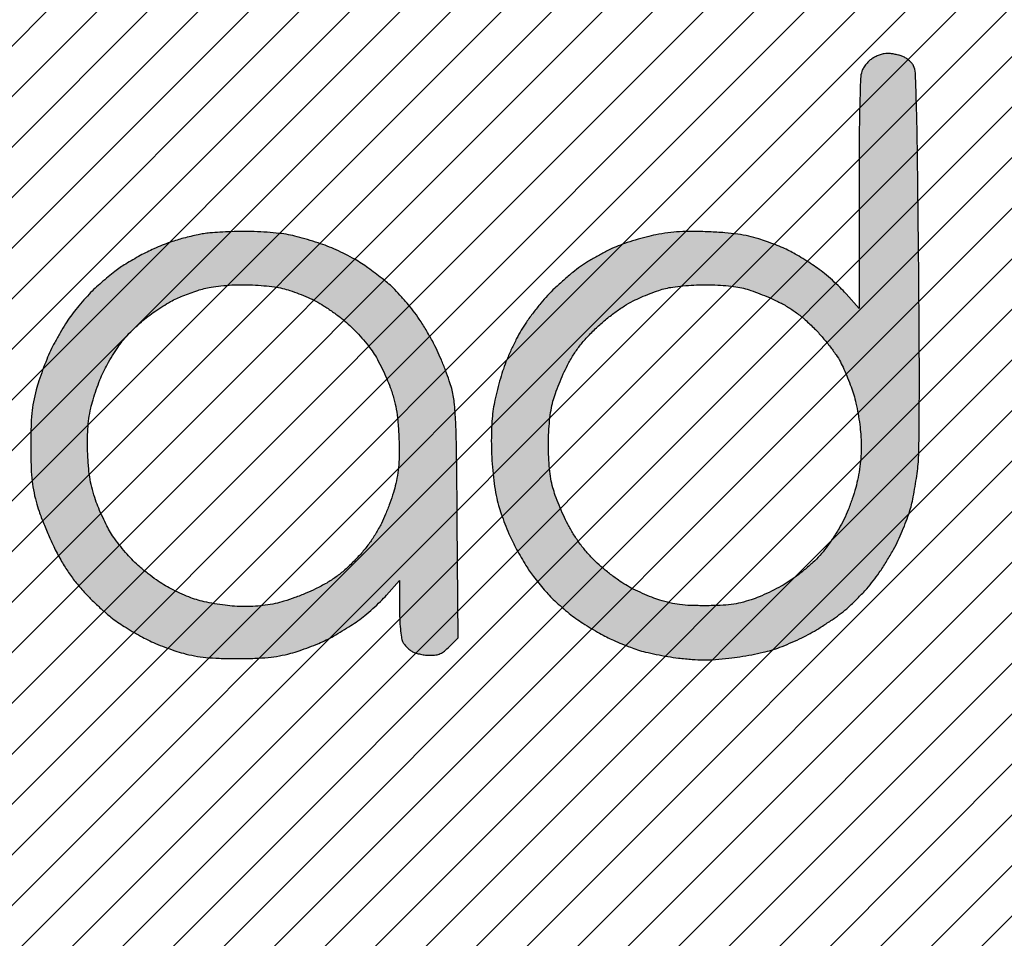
# Model space of a CAD drawing. Header units: inches. Extents: x -2078 to 109126, y -964 to 6385.
# Tile 6 of 256: x -2034 to -2023, y 58 to 67. Entities that reach past the tile are written whole.
import ezdxf

# ---------------------------------------------------------------- set-up
doc = ezdxf.new("R2010")
doc.units = ezdxf.units.IN
doc.header["$MEASUREMENT"] = 0
doc.layers.add('A-HATCH', color=9, linetype='Continuous')

# ---------------------------------------------------------------- blocks, each defined once
blk = doc.blocks.new('Jay Cad Logo - CAD Format')
at = {"true_color": 0x231f1f}
h = blk.add_hatch(color=250, dxfattribs=at)
h.dxf.hatch_style = 1
h.paths.add_polyline_path([(46.768, -62.638, 0.000695), (46.732, -59.39, 0.003678), (46.698, -57.614, 0.002801), (46.659, -56.443, 0.109539), (46.594, -56.193, 0.06673), (46.527, -56.097, 0.072009), (46.322, -55.928, 0.062165), (46.187, -55.867, 0.026369), (45.956, -55.81, 0.015533), (45.825, -55.789, 0.032046), (45.721, -55.783, 0.057895), (45.612, -55.795, 0.047113), (45.354, -55.882, 0.031669), (45.237, -55.944, 0.05793), (45.113, -56.041, 0.062961), (44.933, -56.262, 0.055145), (44.878, -56.379, 0.074985), (44.832, -56.624, 0.003282), (44.804, -57.545, 0.004208), (44.787, -58.725, 0.001524), (44.782, -60.465), (44.782, -64.276), (44.351, -63.792, 0.017544), (44.148, -63.58, 0.01051), (43.893, -63.342, 0.010517), (43.63, -63.116, 0.01797), (43.399, -62.94, 0.009375), (43.169, -62.783, 0.006825), (42.907, -62.616, 0.006872), (42.654, -62.466, 0.01506), (42.454, -62.358, 0.015315), (42.251, -62.264, 0.007225), (41.985, -62.155, 0.007243), (41.698, -62.047, 0.010083), (41.44, -61.96, 0.023254), (41.108, -61.872, 0.01797), (40.738, -61.807, 0.015248), (40.308, -61.76, 0.008793), (39.788, -61.728, 0.00807), (39.234, -61.712, 0.016707), (38.801, -61.722, 0.019473), (38.415, -61.759, 0.016567), (38.011, -61.826, 0.014072), (37.693, -61.9, 0.008977), (37.327, -62.003, 0.009019), (36.971, -62.117, 0.016589), (36.686, -62.224, 0.018023), (36.412, -62.35, 0.010108), (36.089, -62.521, 0.010158), (35.767, -62.709, 0.016329), (35.501, -62.883, 0.017268), (35.244, -63.077, 0.009582), (34.942, -63.332, 0.009556), (34.645, -63.603, 0.015181), (34.402, -63.847, 0.01564), (34.176, -64.104, 0.010049), (33.927, -64.419, 0.00994), (33.698, -64.734, 0.018291), (33.525, -65.003, 0.016855), (33.372, -65.281, 0.009443), (33.205, -65.626, 0.009552), (33.048, -65.986, 0.015347), (32.931, -66.296, 0.012457), (32.832, -66.608, 0.008126), (32.733, -66.974, 0.008174), (32.648, -67.333, 0.015435), (32.593, -67.626, 0.020316), (32.556, -67.949, 0.010418), (32.534, -68.354, 0.009956), (32.529, -68.797, 0.010308), (32.542, -69.234, 0.011133), (32.574, -69.678, 0.011698), (32.625, -70.114, 0.012432), (32.691, -70.511, 0.021585), (32.769, -70.837, 0.014795), (32.859, -71.12, 0.008741), (32.981, -71.453, 0.008742), (33.116, -71.782, 0.014813), (33.241, -72.051, 0.008236), (33.373, -72.304, 0.006056), (33.528, -72.58, 0.006121), (33.68, -72.837, 0.01354), (33.804, -73.029, 0.01334), (33.934, -73.209, 0.006858), (34.107, -73.427, 0.006829), (34.291, -73.647, 0.010237), (34.457, -73.834, 0.017279), (34.641, -74.018, 0.009452), (34.878, -74.231, 0.00941), (35.127, -74.439, 0.01479), (35.349, -74.606, 0.01121), (35.581, -74.763, 0.007125), (35.861, -74.938, 0.006984), (36.135, -75.098, 0.012833), (36.367, -75.222, 0.011286), (36.6, -75.333, 0.006818), (36.882, -75.453, 0.006827), (37.164, -75.566, 0.011891), (37.402, -75.65, 0.021136), (37.662, -75.723, 0.008629), (38.019, -75.802, 0.008565), (38.408, -75.873, 0.010817), (38.769, -75.925, 0.011436), (39.219, -75.969, 0.017656), (39.61, -75.984, 0.017728), (40, -75.972, 0.011646), (40.447, -75.932, 0.011068), (40.809, -75.882, 0.008142), (41.209, -75.812, 0.008226), (41.585, -75.733, 0.018104), (41.869, -75.658, 0.017211), (42.138, -75.566, 0.009027), (42.467, -75.434, 0.008986), (42.801, -75.285, 0.013617), (43.084, -75.144, 0.013856), (43.363, -74.985, 0.008407), (43.685, -74.781, 0.008419), (43.998, -74.569, 0.014667), (44.249, -74.381, 0.019903), (44.489, -74.174, 0.010909), (44.766, -73.903, 0.010858), (45.036, -73.615, 0.017015), (45.254, -73.355, 0.016813), (45.457, -73.077, 0.009948), (45.681, -72.733, 0.009947), (45.892, -72.379, 0.016815), (46.052, -72.074, 0.011338), (46.188, -71.776, 0.008644), (46.324, -71.442, 0.008735), (46.44, -71.126, 0.020189), (46.514, -70.883, 0.014176), (46.571, -70.635, 0.006056), (46.633, -70.301, 0.005989), (46.692, -69.943, 0.007835), (46.736, -69.614, 0.025976), (46.776, -69.012, 0.002407), (46.79, -67.518, 0.002514), (46.789, -65.469, 0.000976)])
h.paths.add_polyline_path([(44.016, -65.823, -0.030986), (44.161, -66.061, -0.015418), (44.276, -66.298, -0.008664), (44.402, -66.593, -0.008582), (44.519, -66.894, -0.013862), (44.607, -67.155, -0.020272), (44.679, -67.432, -0.010451), (44.748, -67.783, -0.010371), (44.805, -68.148, -0.01544), (44.838, -68.469, -0.014732), (44.853, -68.845, -0.018347), (44.845, -69.194, -0.018341), (44.81, -69.542, -0.01472), (44.749, -69.913, -0.019458), (44.67, -70.248, -0.013592), (44.555, -70.62, -0.01344), (44.421, -70.985, -0.018482), (44.279, -71.306, -0.020274), (44.115, -71.609, -0.013925), (43.907, -71.94, -0.014001), (43.683, -72.254, -0.022356), (43.473, -72.508, -0.022165), (43.247, -72.737, -0.013065), (42.958, -72.99, -0.013057), (42.656, -73.229, -0.021732), (42.388, -73.411, -0.016745), (42.112, -73.57, -0.010952), (41.785, -73.734, -0.011129), (41.457, -73.882, -0.020886), (41.187, -73.983, -0.020544), (40.846, -74.079, -0.026408), (40.525, -74.138, -0.02204), (40.158, -74.169, -0.009292), (39.664, -74.18, -0.009272), (39.17, -74.172, -0.021684), (38.802, -74.144, -0.025958), (38.481, -74.088, -0.020572), (38.141, -73.995, -0.017935), (37.875, -73.9, -0.010505), (37.563, -73.769, -0.010498), (37.257, -73.624, -0.017537), (37.006, -73.488, -0.02213), (36.761, -73.328, -0.011669), (36.468, -73.108, -0.011474), (36.181, -72.871, -0.017345), (35.942, -72.649, -0.020507), (35.697, -72.384, -0.018465), (35.466, -72.092, -0.018378), (35.256, -71.782, -0.019839), (35.075, -71.464, -0.013392), (34.932, -71.169, -0.00959), (34.787, -70.834, -0.009759), (34.661, -70.507, -0.020567), (34.58, -70.249, -0.024089), (34.514, -69.953, -0.016867), (34.468, -69.614, -0.015108), (34.441, -69.234, -0.011045), (34.432, -68.811, -0.011403), (34.443, -68.397, -0.013866), (34.472, -68.01, -0.015171), (34.519, -67.664, -0.024336), (34.582, -67.372, -0.020693), (34.662, -67.115, -0.009967), (34.786, -66.792, -0.009814), (34.927, -66.46, -0.013869), (35.068, -66.17, -0.020393), (35.261, -65.832, -0.024465), (35.471, -65.532, -0.023067), (35.72, -65.239, -0.0151), (36.031, -64.925, -0.016246), (36.331, -64.659, -0.015751), (36.649, -64.41, -0.016448), (36.965, -64.194, -0.02487), (37.254, -64.03, -0.014088), (37.518, -63.906, -0.010263), (37.818, -63.783, -0.010404), (38.107, -63.678, -0.022414), (38.334, -63.612, -0.025542), (38.576, -63.567, -0.009939), (38.913, -63.527, -0.009806), (39.28, -63.499, -0.012004), (39.625, -63.488, -0.013208), (39.98, -63.494, -0.012004), (40.346, -63.519, -0.012473), (40.681, -63.559, -0.026737), (40.936, -63.609, -0.020186), (41.174, -63.68, -0.009319), (41.477, -63.79, -0.009212), (41.793, -63.918, -0.012637), (42.071, -64.045, -0.021797), (42.395, -64.222, -0.023914), (42.694, -64.421, -0.022417), (42.987, -64.659, -0.015421), (43.298, -64.953, -0.016755), (43.548, -65.222, -0.013408), (43.798, -65.527, -0.013681)], flags=16)
h.paths.add_polyline_path([(31.371, -69.154, 0.007291), (31.342, -68.065, 0.014644), (31.294, -67.401, 0.042529), (31.21, -66.949, 0.01642), (31.128, -66.688, 0.007373), (31.004, -66.35, 0.007286), (30.863, -65.996, 0.009838), (30.724, -65.681, 0.016752), (30.563, -65.361, 0.0102), (30.353, -64.995, 0.010218), (30.129, -64.64, 0.017768), (29.927, -64.356, 0.012685), (29.721, -64.1, 0.009889), (29.484, -63.832, 0.010021), (29.254, -63.592, 0.023849), (29.071, -63.425, 0.008396), (28.886, -63.278, 0.004471), (28.658, -63.104, 0.004557), (28.416, -62.927, 0.007067), (28.207, -62.782, 0.021007), (27.978, -62.642, 0.010253), (27.677, -62.481, 0.010188), (27.355, -62.327, 0.014519), (27.064, -62.204, 0.012886), (26.761, -62.096, 0.00834), (26.405, -61.985, 0.008333), (26.054, -61.889, 0.015579), (25.766, -61.824, 0.020331), (25.463, -61.779, 0.00899), (25.059, -61.742, 0.008882), (24.629, -61.719, 0.011821), (24.238, -61.714, 0.006111), (23.864, -61.723, 0.005891), (23.484, -61.741, 0.00582), (23.151, -61.764, 0.029906), (22.855, -61.805, 0.007511), (22.519, -61.88, 0.005247), (22.273, -61.94, 0.0075), (22.057, -62, 0.015809), (21.833, -62.072, 0.008464), (21.563, -62.175, 0.008493), (21.288, -62.29, 0.013125), (21.056, -62.4, 0.008719), (20.832, -62.517, 0.006003), (20.583, -62.658, 0.006052), (20.346, -62.799, 0.012266), (20.163, -62.917, 0.015349), (19.985, -63.047, 0.007048), (19.761, -63.226, 0.006974), (19.53, -63.421, 0.009567), (19.328, -63.604, 0.015578), (19.128, -63.804, 0.009096), (18.899, -64.057, 0.00909), (18.68, -64.318, 0.015206), (18.506, -64.546, 0.015027), (18.343, -64.788, 0.008257), (18.159, -65.094, 0.008225), (17.981, -65.411, 0.013016), (17.841, -65.688, 0.014344), (17.714, -65.977, 0.008404), (17.578, -66.33, 0.0084), (17.453, -66.687, 0.014129), (17.362, -66.992, 0.018937), (17.272, -67.389, 0.022169), (17.218, -67.771, 0.017534), (17.19, -68.223, 0.006733), (17.181, -68.855, 0.006773), (17.19, -69.478, 0.017016), (17.218, -69.933, 0.021367), (17.271, -70.319, 0.019053), (17.359, -70.714, 0.020793), (17.458, -71.035, 0.009346), (17.613, -71.448, 0.009234), (17.793, -71.878, 0.012421), (17.972, -72.261, 0.013478), (18.211, -72.707, 0.020496), (18.444, -73.079, 0.021327), (18.699, -73.42, 0.016489), (19.004, -73.769, 0.012316), (19.267, -74.037, 0.00974), (19.564, -74.315, 0.009847), (19.85, -74.561, 0.023998), (20.072, -74.728, 0.010596), (20.292, -74.87, 0.005975), (20.564, -75.034, 0.005963), (20.842, -75.192, 0.009718), (21.082, -75.319, 0.017297), (21.334, -75.436, 0.009407), (21.652, -75.562, 0.009363), (21.98, -75.678, 0.014655), (22.267, -75.765, 0.020095), (22.643, -75.851, 0.021571), (23.016, -75.904, 0.017241), (23.457, -75.932, 0.007133), (24.055, -75.94, 0.007133), (24.653, -75.932, 0.017241), (25.094, -75.904, 0.021571), (25.467, -75.851, 0.020107), (25.844, -75.765, 0.014458), (26.13, -75.679, 0.009251), (26.458, -75.562, 0.009294), (26.776, -75.437, 0.017112), (27.028, -75.321, 0.012525), (27.272, -75.191, 0.006956), (27.557, -75.024, 0.007136), (27.848, -74.843, 0.011439), (28.086, -74.682, 0.018466), (28.316, -74.506, 0.010769), (28.58, -74.278, 0.010758), (28.834, -74.039, 0.017872), (29.036, -73.825), (29.467, -73.337), (29.468, -74.242, 0.009584), (29.476, -74.615, 0.012704), (29.498, -74.953, 0.012176), (29.53, -75.23, 0.072213), (29.57, -75.37, 0.055462), (29.628, -75.466, 0.063358), (29.808, -75.65, 0.04787), (29.905, -75.712, 0.046251), (30.019, -75.758, 0.022221), (30.172, -75.797, 0.02182), (30.337, -75.824, 0.029065), (30.489, -75.832, 0.03537), (30.682, -75.819, 0.071508), (30.829, -75.776, 0.064888), (30.966, -75.691, 0.024815), (31.133, -75.539), (31.426, -75.246), (31.394, -71.373, 0.001055)])
h.paths.add_polyline_path([(19.161, -69.976, -0.020188), (19.113, -69.602, -0.010884), (19.082, -69.136, -0.010279), (19.072, -68.681, -0.01713), (19.084, -68.298, -0.019284), (19.12, -67.949, -0.019027), (19.183, -67.606, -0.018059), (19.257, -67.322, -0.010679), (19.365, -66.988, -0.010678), (19.486, -66.66, -0.018005), (19.604, -66.391, -0.015453), (19.737, -66.136, -0.0102), (19.904, -65.852, -0.010334), (20.078, -65.581, -0.019648), (20.231, -65.372, -0.021468), (20.4, -65.177, -0.011306), (20.625, -64.949, -0.011226), (20.867, -64.725, -0.016979), (21.088, -64.543, -0.014192), (21.317, -64.377, -0.010203), (21.58, -64.205, -0.010362), (21.838, -64.051, -0.021923), (22.045, -63.945, -0.01296), (22.249, -63.858, -0.007734), (22.496, -63.765, -0.00774), (22.745, -63.679, -0.01328), (22.955, -63.617, -0.029144), (23.189, -63.569, -0.011064), (23.52, -63.527, -0.010911), (23.882, -63.498, -0.013107), (24.224, -63.488, -0.01373), (24.572, -63.495, -0.010474), (24.951, -63.522, -0.010614), (25.305, -63.562, -0.024466), (25.57, -63.611, -0.0222), (25.817, -63.681, -0.011751), (26.121, -63.79, -0.011575), (26.424, -63.915, -0.017508), (26.683, -64.04, -0.020574), (26.939, -64.188, -0.01176), (27.237, -64.387, -0.011662), (27.527, -64.601, -0.01895), (27.762, -64.798, -0.01724), (27.979, -65.009, -0.011436), (28.214, -65.264, -0.011518), (28.431, -65.524, -0.021919), (28.591, -65.743, -0.022165), (28.733, -65.978, -0.011151), (28.892, -66.287, -0.011007), (29.042, -66.612, -0.016033), (29.159, -66.907, -0.017193), (29.282, -67.291, -0.025052), (29.362, -67.637, -0.022155), (29.413, -68.02, -0.010093), (29.447, -68.523, -0.009416), (29.461, -69.01, -0.018164), (29.451, -69.4, -0.020829), (29.414, -69.75, -0.018203), (29.347, -70.113, -0.021214), (29.268, -70.41, -0.011384), (29.146, -70.77, -0.011315), (29.004, -71.133, -0.01738), (28.864, -71.439, -0.019617), (28.678, -71.777, -0.021091), (28.47, -72.091, -0.020644), (28.232, -72.393, -0.017257), (27.956, -72.693, -0.016727), (27.647, -72.986, -0.024651), (27.354, -73.221, -0.024841), (27.042, -73.424, -0.017358), (26.672, -73.622, -0.016645), (26.353, -73.767, -0.011448), (25.982, -73.91, -0.011551), (25.618, -74.032, -0.022971), (25.324, -74.108, -0.017791), (24.998, -74.165, -0.01783), (24.669, -74.198, -0.017301), (24.329, -74.209, -0.014735), (23.97, -74.197, -0.015696), (23.655, -74.167, -0.010904), (23.301, -74.114, -0.01101), (22.963, -74.049, -0.022223), (22.7, -73.979, -0.020265), (22.45, -73.89, -0.011238), (22.153, -73.762, -0.011193), (21.857, -73.619, -0.017702), (21.611, -73.482, -0.019756), (21.37, -73.323, -0.011134), (21.091, -73.113, -0.0111), (20.818, -72.888, -0.017837), (20.597, -72.683, -0.016207), (20.394, -72.468, -0.011148), (20.179, -72.213, -0.01132), (19.982, -71.956, -0.022549), (19.84, -71.744, -0.018536), (19.717, -71.521, -0.009404), (19.578, -71.233, -0.009329), (19.445, -70.929, -0.013743), (19.341, -70.658, -0.019816), (19.234, -70.313, -0.022841)], flags=16)
h.paths.add_polyline_path([(-8.431, -62.611, -0.103461), (-8.486, -62.874, -0.000711), (-9.419, -64.997, -0.0022), (-10.656, -67.77, -0.000724), (-12.5, -71.839, -0.000088), (-14.075, -75.3, -0.000134), (-15.446, -78.309, -0.000045), (-16.631, -80.907, -0.00373), (-16.816, -81.304, -0.019268), (-17.012, -81.663, -0.128725), (-17.196, -81.85, -0.055034), (-17.361, -81.925, -0.032918), (-17.534, -81.969, -0.095311), (-17.783, -81.968, -0.061467), (-18.026, -81.889, -0.02227), (-18.173, -81.81, -0.019766), (-18.296, -81.73, -0.034363), (-18.389, -81.653, -0.052777), (-18.48, -81.548, -0.064282), (-18.54, -81.433, -0.056718), (-18.573, -81.295, -0.030606), (-18.583, -81.12, -0.084746), (-18.534, -80.832, -0.011168), (-18.315, -80.249, -0.008501), (-17.945, -79.375, -0.002054), (-17.303, -77.942, 0.001066), (-16.812, -76.85, 0.001704), (-16.398, -75.917, 0.000305), (-16.036, -75.091, 0.095633), (-16.02, -75.021, 0.119181), (-16.035, -74.95, 0.000084), (-16.867, -73.197, 0.000983), (-17.8, -71.244, 0.000601), (-18.908, -68.942, -0.000933), (-20.34, -65.962, -0.003959), (-21.174, -64.181, -0.002828), (-21.735, -62.94, -0.105112), (-21.798, -62.642, -0.030067), (-21.79, -62.512, -0.028422), (-21.767, -62.382, -0.045815), (-21.709, -62.21, -0.026148), (-21.556, -62.065, -0.024087), (-21.389, -61.936, -0.060184), (-21.275, -61.875, -0.049669), (-21.028, -61.806, -0.07984), (-20.74, -61.796, -0.056942), (-20.564, -61.837, -0.046837), (-20.436, -61.897, -0.047889), (-20.323, -61.979, -0.094509), (-20.176, -62.169, -0.001686), (-19.593, -63.324, -0.003685), (-18.872, -64.792, -0.00164), (-17.941, -66.738, -0.000063), (-17.089, -68.537, -0.000083), (-16.301, -70.2, -0.000061), (-15.645, -71.587, -0.000772), (-15.398, -72.11), (-15.021, -72.914), (-12.59, -67.555, -0.001497), (-11.644, -65.486, -0.002334), (-10.815, -63.71, -0.00065), (-10.085, -62.169, -0.080794), (-9.963, -61.992, -0.059489), (-9.829, -61.883, -0.094102), (-9.616, -61.801, -0.044292), (-9.474, -61.789, -0.027728), (-9.349, -61.796, -0.021466), (-9.213, -61.817, -0.03581), (-9.011, -61.872, -0.033366), (-8.73, -62.062, -0.022377), (-8.618, -62.156, -0.153306), (-8.45, -62.446, -0.05528)])
h.paths.add_polyline_path([(-21.848, -69.328, 0.006727), (-21.88, -68.25, 0.011414), (-21.925, -67.563, 0.040956), (-22, -67.13, 0.010654), (-22.07, -66.883, 0.005919), (-22.164, -66.585, 0.005902), (-22.267, -66.286, 0.009483), (-22.362, -66.034, 0.011211), (-22.469, -65.784, 0.006673), (-22.606, -65.491, 0.006676), (-22.751, -65.202, 0.011454), (-22.881, -64.966, 0.03184), (-23.047, -64.717, 0.010986), (-23.316, -64.38, 0.010864), (-23.631, -64.019, 0.012392), (-23.947, -63.689, 0.010705), (-24.37, -63.287, 0.023162), (-24.716, -63, 0.025799), (-25.062, -62.766, 0.017012), (-25.482, -62.531, 0.012296), (-25.82, -62.367, 0.008787), (-26.207, -62.2, 0.00888), (-26.581, -62.053, 0.018738), (-26.877, -61.956, 0.021996), (-27.246, -61.867, 0.019412), (-27.638, -61.806, 0.015352), (-28.109, -61.767, 0.006739), (-28.735, -61.742, 0.006761), (-29.314, -61.734, 0.011624), (-29.796, -61.746, 0.013922), (-30.194, -61.776, 0.026363), (-30.512, -61.825, 0.013204), (-30.765, -61.886, 0.007095), (-31.074, -61.973, 0.00706), (-31.387, -62.071, 0.010988), (-31.653, -62.165, 0.016876), (-31.923, -62.278, 0.00905), (-32.247, -62.433, 0.009045), (-32.574, -62.605, 0.013979), (-32.849, -62.766, 0.016436), (-33.117, -62.945, 0.009864), (-33.424, -63.175, 0.009873), (-33.72, -63.415, 0.016943), (-33.956, -63.629, 0.015382), (-34.174, -63.854, 0.009593), (-34.417, -64.131, 0.009623), (-34.646, -64.413, 0.017196), (-34.822, -64.655, 0.013137), (-34.981, -64.905, 0.007642), (-35.16, -65.213, 0.007638), (-35.33, -65.527, 0.01278), (-35.462, -65.797, 0.012728), (-35.579, -66.071, 0.007964), (-35.702, -66.397, 0.007992), (-35.813, -66.722, 0.014404), (-35.893, -66.992, 0.024114), (-35.967, -67.344, 0.019236), (-36.015, -67.73, 0.014725), (-36.04, -68.207, 0.006107), (-36.048, -68.853, 0.006221), (-36.04, -69.491, 0.01413), (-36.015, -69.972, 0.018191), (-35.968, -70.364, 0.024214), (-35.896, -70.714, 0.022275), (-35.809, -71, 0.009092), (-35.667, -71.381, 0.008976), (-35.498, -71.785, 0.011324), (-35.328, -72.152, 0.014012), (-35.136, -72.516, 0.01021), (-34.903, -72.91, 0.010328), (-34.667, -73.274, 0.022249), (-34.467, -73.542, 0.019305), (-34.254, -73.783, 0.010947), (-33.98, -74.058, 0.010918), (-33.69, -74.324, 0.017642), (-33.432, -74.536, 0.013856), (-33.162, -74.73, 0.008955), (-32.838, -74.941, 0.008932), (-32.517, -75.134, 0.01665), (-32.247, -75.278, 0.015261), (-31.971, -75.403, 0.008519), (-31.632, -75.538, 0.008639), (-31.28, -75.665, 0.013862), (-30.977, -75.759, 0.018272), (-30.585, -75.853, 0.023106), (-30.215, -75.91, 0.018852), (-29.788, -75.939, 0.007514), (-29.2, -75.949, 0.007864), (-28.656, -75.941, 0.014923), (-28.217, -75.914, 0.018045), (-27.846, -75.867, 0.023049), (-27.509, -75.796, 0.012577), (-27.244, -75.72, 0.007781), (-26.937, -75.618, 0.007803), (-26.636, -75.508, 0.013905), (-26.393, -75.406, 0.012042), (-26.163, -75.296, 0.007966), (-25.903, -75.159, 0.007984), (-25.656, -75.018, 0.015332), (-25.462, -74.895, 0.006967), (-25.285, -74.771, 0.004876), (-25.087, -74.625, 0.004868), (-24.902, -74.484, 0.010085), (-24.759, -74.368, 0.015983), (-24.623, -74.245, 0.007754), (-24.457, -74.079, 0.007681), (-24.289, -73.902, 0.010973), (-24.146, -73.739), (-23.829, -73.361), (-23.829, -74.176, 0.010876), (-23.821, -74.535, 0.015884), (-23.797, -74.849, 0.01773), (-23.76, -75.106, 0.054512), (-23.711, -75.274, 0.046143), (-23.63, -75.426, 0.047312), (-23.48, -75.621, 0.052471), (-23.396, -75.695, 0.065258), (-23.291, -75.749, 0.03012), (-23.143, -75.793, 0.028443), (-22.975, -75.823, 0.050847), (-22.679, -75.827, 0.056391), (-22.455, -75.79, 0.045951), (-22.315, -75.736, 0.05178), (-22.192, -75.659, 0.053668), (-22.101, -75.569, 0.029552), (-22.008, -75.443, 0.029118), (-21.929, -75.302, 0.041049), (-21.876, -75.167, 0.065145), (-21.832, -74.892, 0.004189), (-21.813, -74.075, 0.004728), (-21.808, -72.932, 0.001581), (-21.821, -71.26, 0.00133)])
h.paths.add_polyline_path([(-24.481, -71.642, -0.024151), (-24.621, -71.876, -0.022175), (-24.781, -72.095, -0.010669), (-25.004, -72.362, -0.010522), (-25.249, -72.631, -0.014819), (-25.479, -72.86, -0.020418), (-25.738, -73.083, -0.015032), (-26.042, -73.309, -0.01517), (-26.354, -73.513, -0.023068), (-26.638, -73.67, -0.018634), (-26.92, -73.796, -0.011567), (-27.26, -73.924, -0.011601), (-27.602, -74.035, -0.020469), (-27.889, -74.108, -0.017876), (-28.216, -74.165, -0.017759), (-28.547, -74.198, -0.017185), (-28.889, -74.209, -0.014494), (-29.252, -74.197, -0.017106), (-29.599, -74.164, -0.0148), (-29.959, -74.107, -0.01504), (-30.312, -74.028, -0.018811), (-30.633, -73.934, -0.015732), (-30.916, -73.828, -0.011128), (-31.228, -73.693, -0.011252), (-31.52, -73.551, -0.023188), (-31.74, -73.424, -0.011526), (-31.939, -73.29, -0.007593), (-32.162, -73.128, -0.007652), (-32.374, -72.963, -0.014633), (-32.538, -72.823, -0.026204), (-32.696, -72.664, -0.011123), (-32.892, -72.436, -0.01094), (-33.091, -72.182, -0.014087), (-33.262, -71.94, -0.015661), (-33.423, -71.681, -0.010404), (-33.591, -71.375, -0.010505), (-33.743, -71.07, -0.020114), (-33.849, -70.818, -0.020402), (-33.936, -70.557, -0.010169), (-34.025, -70.22, -0.010077), (-34.103, -69.866, -0.014616), (-34.156, -69.551, -0.012942), (-34.201, -69.162, -0.022189), (-34.215, -68.836, -0.022405), (-34.2, -68.512, -0.013504), (-34.154, -68.13, -0.013332), (-34.101, -67.822, -0.009216), (-34.025, -67.477, -0.009339), (-33.939, -67.148, -0.018879), (-33.858, -66.893, -0.014935), (-33.763, -66.654, -0.008998), (-33.637, -66.376, -0.00901), (-33.501, -66.105, -0.015562), (-33.378, -65.884, -0.026877), (-33.23, -65.666, -0.012319), (-33.015, -65.397, -0.012161), (-32.774, -65.124, -0.01643), (-32.542, -64.89, -0.019749), (-32.287, -64.667, -0.012693), (-31.976, -64.429, -0.012758), (-31.659, -64.211, -0.023296), (-31.387, -64.052, -0.014665), (-31.12, -63.921, -0.01066), (-30.815, -63.791, -0.010783), (-30.521, -63.68, -0.023095), (-30.288, -63.61, -0.028347), (-30.005, -63.555, -0.017668), (-29.668, -63.522, -0.014692), (-29.265, -63.509, -0.008351), (-28.778, -63.515, -0.008279), (-28.256, -63.539, -0.019213), (-27.867, -63.578, -0.024299), (-27.544, -63.64, -0.025956), (-27.236, -63.731, -0.019587), (-26.998, -63.827, -0.010853), (-26.714, -63.96, -0.010811), (-26.432, -64.108, -0.017132), (-26.198, -64.248, -0.015061), (-25.975, -64.402, -0.00974), (-25.726, -64.593, -0.009828), (-25.489, -64.789, -0.018262), (-25.307, -64.959, -0.018591), (-25.137, -65.142, -0.009808), (-24.938, -65.382, -0.009718), (-24.745, -65.635, -0.014791), (-24.588, -65.863, -0.022215), (-24.442, -66.112, -0.011756), (-24.282, -66.433, -0.011676), (-24.134, -66.77, -0.017687), (-24.023, -67.07, -0.016505), (-23.9, -67.485, -0.031908), (-23.835, -67.824, -0.02496), (-23.804, -68.22, -0.006624), (-23.795, -68.853, -0.006343), (-23.803, -69.51, -0.028415), (-23.835, -69.894, -0.035791), (-23.906, -70.228, -0.014273), (-24.049, -70.676, -0.015301), (-24.17, -70.987, -0.011134), (-24.322, -71.326, -0.011268)], flags=16)
at = {"color": 7, "linetype": 'ByBlock'}
for points in [[(45.721, -55.783, 0.054672), (45.618, -55.794, 0.025433), (45.488, -55.83, 0.024833), (45.354, -55.882, 0.031673), (45.237, -55.944, 0.049825), (45.129, -56.025, 0.033439), (45.023, -56.138, 0.033659), (44.933, -56.262, 0.055146), (44.878, -56.379, 0.074983), (44.832, -56.624, 0.003162), (44.805, -57.511, 0.004328), (44.787, -58.725, 0.001524), (44.782, -60.465), (44.782, -64.276), (44.351, -63.792, 0.017544), (44.148, -63.58, 0.01051), (43.893, -63.342, 0.010518), (43.63, -63.116, 0.017969), (43.399, -62.94, 0.009374), (43.169, -62.783, 0.006812), (42.907, -62.617, 0.006886), (42.654, -62.466, 0.014961), (42.456, -62.358, 0.015414), (42.251, -62.264, 0.007273), (41.983, -62.154, 0.007199), (41.698, -62.047, 0.010081), (41.44, -61.96, 0.023255), (41.108, -61.872, 0.017969), (40.738, -61.807, 0.015249), (40.308, -61.76, 0.008793), (39.788, -61.728, 0.00807), (39.234, -61.712, 0.016709), (38.801, -61.722, 0.019473), (38.415, -61.759, 0.016567), (38.011, -61.826, 0.014072), (37.693, -61.9, 0.008977), (37.327, -62.003, 0.009019), (36.971, -62.117, 0.016561), (36.687, -62.224, 0.018053), (36.412, -62.35, 0.010149), (36.088, -62.522, 0.010118), (35.767, -62.709, 0.01627), (35.502, -62.882, 0.017327), (35.244, -63.077, 0.009588), (34.942, -63.332, 0.009551), (34.645, -63.603, 0.015164), (34.403, -63.846, 0.015657), (34.176, -64.104, 0.009973), (33.929, -64.417, 0.010018), (33.698, -64.734, 0.018302), (33.525, -65.003, 0.016844), (33.372, -65.281, 0.009511), (33.204, -65.629, 0.009485), (33.048, -65.986, 0.015347), (32.931, -66.296, 0.012457), (32.832, -66.608, 0.008126), (32.733, -66.974, 0.008174), (32.648, -67.333, 0.015435), (32.593, -67.626, 0.020316), (32.556, -67.948, 0.010434), (32.534, -68.354, 0.009942), (32.529, -68.797, 0.0103), (32.542, -69.234, 0.011142), (32.574, -69.678, 0.011692), (32.625, -70.114, 0.012439), (32.691, -70.511, 0.021584), (32.769, -70.837, 0.014794), (32.859, -71.12, 0.008741), (32.981, -71.453, 0.008742), (33.116, -71.782, 0.014812), (33.241, -72.051, 0.008237), (33.373, -72.304, 0.006055), (33.528, -72.58, 0.006121), (33.68, -72.837, 0.01354), (33.804, -73.029, 0.01334), (33.934, -73.209, 0.006867), (34.107, -73.427, 0.00682), (34.291, -73.647, 0.010237), (34.457, -73.834, 0.01728), (34.641, -74.018, 0.009452), (34.878, -74.231, 0.00941), (35.127, -74.439, 0.014791), (35.349, -74.606, 0.011208), (35.581, -74.763, 0.007043), (35.858, -74.936, 0.007068), (36.135, -75.098, 0.012833), (36.367, -75.222, 0.011288), (36.601, -75.333, 0.006817), (36.882, -75.453, 0.006827), (37.164, -75.566, 0.011889), (37.402, -75.65, 0.021137), (37.662, -75.723, 0.008653), (38.02, -75.802, 0.008543), (38.408, -75.873, 0.010818), (38.769, -75.925, 0.011434), (39.219, -75.969, 0.017657), (39.61, -75.984, 0.017726), (40, -75.972, 0.011647), (40.447, -75.932, 0.011068), (40.809, -75.882, 0.008138), (41.209, -75.812, 0.008231), (41.585, -75.733, 0.018103), (41.869, -75.658, 0.017212), (42.138, -75.566, 0.009034), (42.468, -75.433, 0.008976), (42.8, -75.286, 0.013623), (43.084, -75.144, 0.013858), (43.363, -74.985, 0.008406), (43.685, -74.781, 0.008419), (43.998, -74.569, 0.014667), (44.249, -74.381, 0.019903), (44.489, -74.174, 0.010909), (44.766, -73.903, 0.010858), (45.036, -73.615, 0.017016), (45.254, -73.355, 0.016814), (45.457, -73.077, 0.009947), (45.681, -72.733, 0.009947), (45.892, -72.379, 0.016814), (46.052, -72.074, 0.011339), (46.188, -71.776, 0.008636), (46.324, -71.443, 0.008744), (46.44, -71.126, 0.020196), (46.514, -70.883, 0.014169), (46.571, -70.635, 0.006056), (46.633, -70.301, 0.005987), (46.692, -69.943, 0.007839), (46.736, -69.614, 0.025975), (46.776, -69.012, 0.002407), (46.79, -67.518, 0.002514), (46.789, -65.469, 0.000977), (46.767, -62.635, 0.000694), (46.732, -59.39, 0.003678), (46.698, -57.614, 0.002801), (46.659, -56.443, 0.109537), (46.594, -56.193, 0.063775), (46.53, -56.101, 0.037702), (46.434, -56.008, 0.037134), (46.322, -55.928, 0.051762), (46.21, -55.876, 0.021318), (46.091, -55.84, 0.015336), (45.956, -55.81, 0.015533), (45.825, -55.789, 0.032046)], [(24.238, -61.714, 0.00611), (23.864, -61.723, 0.005882), (23.485, -61.741, 0.005831), (23.151, -61.764, 0.021217), (22.941, -61.791, 0.010912), (22.755, -61.826, 0.005283), (22.518, -61.88, 0.005236), (22.273, -61.94, 0.007504), (22.057, -62, 0.01581), (21.833, -62.072, 0.008501), (21.561, -62.176, 0.008457), (21.288, -62.29, 0.013125), (21.056, -62.4, 0.008719), (20.832, -62.517, 0.006002), (20.583, -62.658, 0.006052), (20.346, -62.799, 0.012266), (20.163, -62.917, 0.015351), (19.985, -63.047, 0.007047), (19.761, -63.226, 0.006971), (19.53, -63.421, 0.009572), (19.328, -63.604, 0.015577), (19.128, -63.804, 0.009096), (18.899, -64.057, 0.00909), (18.68, -64.318, 0.015207), (18.506, -64.546, 0.015027), (18.343, -64.788, 0.008256), (18.159, -65.094, 0.008223), (17.981, -65.41, 0.013019), (17.841, -65.688, 0.014345), (17.714, -65.977, 0.008404), (17.578, -66.33, 0.0084), (17.453, -66.687, 0.014127), (17.362, -66.992, 0.018937), (17.272, -67.389, 0.02217), (17.218, -67.771, 0.017534), (17.19, -68.223, 0.006709), (17.181, -68.853, 0.006798), (17.19, -69.478, 0.017015), (17.218, -69.933, 0.021367), (17.271, -70.319, 0.019055), (17.359, -70.714, 0.020793), (17.458, -71.035, 0.009346), (17.613, -71.448, 0.009234), (17.793, -71.878, 0.012422), (17.972, -72.261, 0.013478), (18.211, -72.707, 0.020488), (18.444, -73.079, 0.021334), (18.699, -73.42, 0.016497), (19.004, -73.769, 0.012308), (19.267, -74.037, 0.009729), (19.564, -74.314, 0.009859), (19.85, -74.561, 0.023998), (20.072, -74.728, 0.010596), (20.292, -74.87, 0.005975), (20.564, -75.034, 0.005962), (20.842, -75.192, 0.009719), (21.082, -75.319, 0.017299), (21.334, -75.436, 0.009406), (21.652, -75.562, 0.009362), (21.98, -75.678, 0.014638), (22.266, -75.765, 0.020115), (22.643, -75.851, 0.021571), (23.016, -75.904, 0.017241), (23.457, -75.932, 0.007133), (24.055, -75.94, 0.007133), (24.653, -75.932, 0.017241), (25.094, -75.904, 0.021571), (25.467, -75.851, 0.020115), (25.844, -75.765, 0.014453), (26.13, -75.679, 0.00925), (26.458, -75.562, 0.009294), (26.776, -75.437, 0.017112), (27.028, -75.321, 0.012525), (27.272, -75.191, 0.007055), (27.561, -75.022, 0.007038), (27.848, -74.843, 0.011435), (28.086, -74.682, 0.018472), (28.316, -74.506, 0.010769), (28.58, -74.278, 0.010758), (28.834, -74.039, 0.017872), (29.036, -73.825), (29.467, -73.337), (29.468, -74.242, 0.009579), (29.476, -74.615, 0.01271), (29.498, -74.953, 0.012176), (29.53, -75.23, 0.072213), (29.57, -75.37, 0.054031), (29.626, -75.463, 0.032478), (29.71, -75.562, 0.032235), (29.808, -75.65, 0.047873), (29.905, -75.712, 0.046251), (30.019, -75.758, 0.022221), (30.172, -75.797, 0.021815), (30.337, -75.824, 0.029073), (30.489, -75.832, 0.03537), (30.682, -75.819, 0.071508), (30.829, -75.776, 0.064888), (30.966, -75.691, 0.024815), (31.133, -75.539), (31.426, -75.246), (31.394, -71.373, 0.001055), (31.371, -69.154, 0.007291), (31.342, -68.065, 0.014644), (31.294, -67.401, 0.042526), (31.21, -66.949, 0.016428), (31.128, -66.688, 0.007371), (31.004, -66.35, 0.007287), (30.863, -65.996, 0.009837), (30.724, -65.681, 0.016752), (30.563, -65.361, 0.0102), (30.353, -64.995, 0.010218), (30.129, -64.64, 0.017769), (29.927, -64.356, 0.012686), (29.721, -64.1, 0.009888), (29.484, -63.832, 0.010021), (29.254, -63.592, 0.02385), (29.071, -63.425, 0.008394), (28.887, -63.278, 0.004525), (28.655, -63.102, 0.004505), (28.416, -62.927, 0.007067), (28.207, -62.782, 0.021007), (27.978, -62.642, 0.010272), (27.676, -62.481, 0.01017), (27.355, -62.327, 0.014519), (27.064, -62.204, 0.012886), (26.761, -62.096, 0.008315), (26.406, -61.985, 0.008359), (26.054, -61.889, 0.01558), (25.766, -61.824, 0.02033), (25.463, -61.779, 0.00899), (25.059, -61.742, 0.008881), (24.629, -61.719, 0.011823)], [(24.224, -63.488, -0.013717), (24.572, -63.495, -0.010474), (24.951, -63.522, -0.010614), (25.305, -63.562, -0.024418), (25.569, -63.611, -0.022249), (25.817, -63.681, -0.011703), (26.12, -63.789, -0.01162), (26.424, -63.915, -0.017518), (26.683, -64.04, -0.020565), (26.939, -64.188, -0.011725), (27.236, -64.387, -0.011695), (27.527, -64.601, -0.01895), (27.762, -64.798, -0.017239), (27.979, -65.009, -0.011436), (28.214, -65.264, -0.011518), (28.431, -65.524, -0.021919), (28.591, -65.743, -0.022166), (28.733, -65.978, -0.011129), (28.892, -66.286, -0.011028), (29.042, -66.612, -0.016033), (29.159, -66.907, -0.017194), (29.282, -67.291, -0.025052), (29.362, -67.637, -0.022155), (29.413, -68.02, -0.010093), (29.447, -68.523, -0.009416), (29.461, -69.01, -0.018164), (29.451, -69.4, -0.02082), (29.414, -69.75, -0.01821), (29.347, -70.113, -0.021215), (29.268, -70.41, -0.011384), (29.146, -70.77, -0.011317), (29.004, -71.133, -0.017377), (28.864, -71.439, -0.019616), (28.678, -71.777, -0.021092), (28.47, -72.091, -0.020643), (28.232, -72.393, -0.017258), (27.956, -72.693, -0.016727), (27.647, -72.986, -0.024651), (27.354, -73.221, -0.02484), (27.042, -73.424, -0.017359), (26.672, -73.622, -0.016644), (26.353, -73.767, -0.011448), (25.982, -73.91, -0.011553), (25.618, -74.032, -0.022966), (25.324, -74.108, -0.017791), (24.998, -74.165, -0.01783), (24.669, -74.198, -0.017301), (24.329, -74.209, -0.014734), (23.97, -74.197, -0.015695), (23.655, -74.167, -0.010905), (23.301, -74.114, -0.011011), (22.963, -74.049, -0.022222), (22.7, -73.979, -0.020264), (22.45, -73.89, -0.011239), (22.153, -73.762, -0.011193), (21.857, -73.619, -0.01771), (21.611, -73.482, -0.019748), (21.37, -73.323, -0.011134), (21.091, -73.113, -0.0111), (20.818, -72.888, -0.017836), (20.597, -72.683, -0.016206), (20.394, -72.468, -0.011181), (20.178, -72.212, -0.011286), (19.982, -71.956, -0.022548), (19.84, -71.744, -0.018535), (19.717, -71.521, -0.009404), (19.578, -71.233, -0.009329), (19.445, -70.929, -0.013751), (19.341, -70.658, -0.019807), (19.234, -70.313, -0.02284), (19.161, -69.976, -0.020189), (19.113, -69.602, -0.010868), (19.082, -69.137, -0.010294), (19.072, -68.681, -0.01713), (19.084, -68.298, -0.019231), (19.12, -67.95, -0.019083), (19.183, -67.606, -0.018055), (19.257, -67.322, -0.010679), (19.365, -66.988, -0.010678), (19.486, -66.66, -0.017999), (19.604, -66.391, -0.015459), (19.737, -66.136, -0.010232), (19.904, -65.851, -0.010302), (20.078, -65.58, -0.019647), (20.231, -65.372, -0.021468), (20.4, -65.177, -0.011306), (20.625, -64.949, -0.011228), (20.867, -64.725, -0.016969), (21.088, -64.543, -0.014198), (21.317, -64.377, -0.010224), (21.58, -64.205, -0.010339), (21.838, -64.051, -0.021923), (22.045, -63.945, -0.01296), (22.249, -63.858, -0.007734), (22.496, -63.765, -0.007739), (22.745, -63.679, -0.013282), (22.955, -63.617, -0.029143), (23.189, -63.569, -0.011064), (23.52, -63.527, -0.010914), (23.882, -63.498, -0.013117)], [(39.625, -63.488, -0.013203), (39.98, -63.494, -0.012009), (40.346, -63.519, -0.012473), (40.681, -63.559, -0.026738), (40.936, -63.609, -0.020184), (41.174, -63.68, -0.009319), (41.477, -63.79, -0.009214), (41.793, -63.918, -0.012634), (42.071, -64.045, -0.021805), (42.396, -64.222, -0.023905), (42.694, -64.421, -0.022417), (42.987, -64.659, -0.015421), (43.298, -64.953, -0.01675), (43.548, -65.222, -0.013412), (43.798, -65.527, -0.013681), (44.016, -65.823, -0.030987), (44.161, -66.061, -0.015417), (44.276, -66.298, -0.008636), (44.402, -66.592, -0.00861), (44.519, -66.894, -0.013863), (44.607, -67.155, -0.020271), (44.679, -67.432, -0.010451), (44.748, -67.783, -0.010371), (44.805, -68.148, -0.01544), (44.838, -68.469, -0.014734), (44.853, -68.845, -0.018346), (44.845, -69.194, -0.018343), (44.81, -69.542, -0.014719), (44.749, -69.913, -0.019457), (44.67, -70.248, -0.013541), (44.556, -70.619, -0.01349), (44.421, -70.985, -0.018493), (44.278, -71.306, -0.020264), (44.115, -71.609, -0.013924), (43.907, -71.94, -0.014001), (43.683, -72.254, -0.022356), (43.473, -72.508, -0.022164), (43.247, -72.737, -0.013065), (42.958, -72.99, -0.013057), (42.656, -73.229, -0.021733), (42.388, -73.411, -0.016744), (42.112, -73.57, -0.011004), (41.784, -73.735, -0.011076), (41.457, -73.882, -0.020886), (41.187, -73.983, -0.020548), (40.846, -74.079, -0.026402), (40.525, -74.138, -0.022039), (40.158, -74.169, -0.009292), (39.664, -74.18, -0.009272), (39.17, -74.172, -0.021685), (38.802, -74.144, -0.025958), (38.481, -74.088, -0.020572), (38.141, -73.995, -0.017933), (37.875, -73.9, -0.010505), (37.563, -73.769, -0.010498), (37.257, -73.624, -0.017537), (37.006, -73.488, -0.02213), (36.761, -73.328, -0.011612), (36.469, -73.109, -0.011529), (36.181, -72.871, -0.017352), (35.942, -72.649, -0.020495), (35.697, -72.384, -0.01847), (35.466, -72.092, -0.01839), (35.256, -71.782, -0.01982), (35.075, -71.464, -0.013397), (34.932, -71.169, -0.00962), (34.787, -70.833, -0.009726), (34.661, -70.507, -0.020596), (34.58, -70.249, -0.024062), (34.514, -69.953, -0.016856), (34.468, -69.614, -0.015117), (34.441, -69.234, -0.011063), (34.432, -68.811, -0.011383), (34.443, -68.397, -0.013869), (34.472, -68.01, -0.015167), (34.519, -67.664, -0.024338), (34.582, -67.372, -0.020692), (34.662, -67.115, -0.009941), (34.785, -66.793, -0.009838), (34.927, -66.46, -0.01387), (35.068, -66.17, -0.020394), (35.261, -65.832, -0.024463), (35.471, -65.532, -0.023066), (35.72, -65.239, -0.015107), (36.032, -64.925, -0.016238), (36.331, -64.659, -0.015751), (36.649, -64.41, -0.016448), (36.965, -64.194, -0.024871), (37.254, -64.03, -0.014087), (37.518, -63.906, -0.010273), (37.818, -63.783, -0.010394), (38.107, -63.678, -0.022415), (38.334, -63.612, -0.025541), (38.576, -63.567, -0.009939), (38.913, -63.527, -0.009809), (39.28, -63.499, -0.012)]]:
    blk.add_lwpolyline(points, format="xyb", close=True, dxfattribs=at)
blk = doc.blocks.new('JC-ANNO-SSS')
at = {"layer": 'A-HATCH'}
h = blk.add_hatch(dxfattribs=at)
h.set_pattern_fill('ANSI31', color=256, scale=3)
h.set_pattern_definition([(45, (1667.53672, 0), (-0.26516504, 0.26516504), [])])
h.paths.add_polyline_path([(467.537, 0), (-467.537, 0), (-467.537, -72), (0, -72), (467.537, -72)])
at = {"xscale": 0.3149606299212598, "yscale": 0.3149606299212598, "zscale": 0.3149606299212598}
blk.add_blockref('Jay Cad Logo - CAD Format', (-431.537, -36), dxfattribs=at)

msp = doc.modelspace()

# ---------------------------------------------------------------- block references
msp.add_blockref('JC-ANNO-SSS', (-1607.537, 120.621))

doc.saveas('drawing.dxf')
